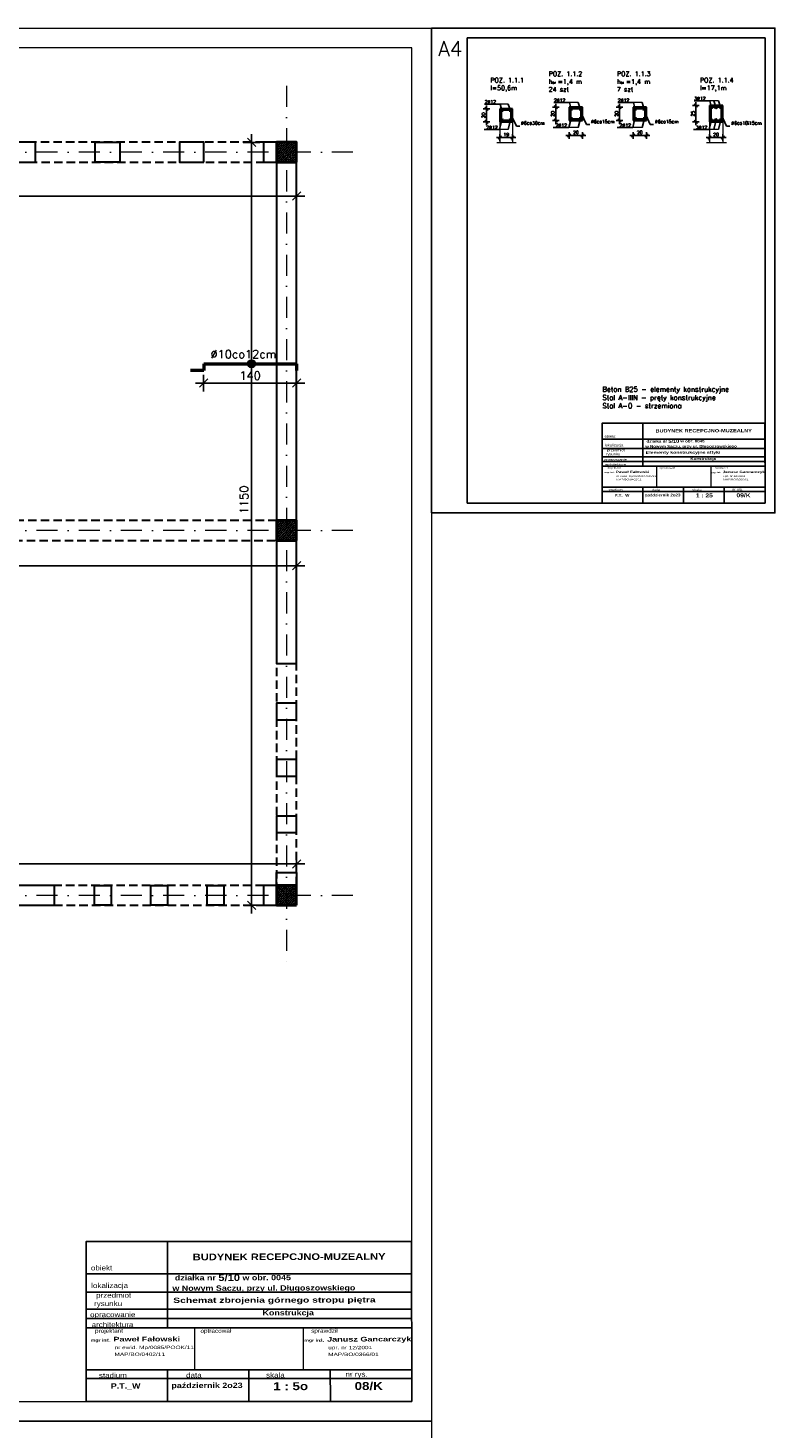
# Model space of a CAD drawing. Extents: x -19 to 9300416, y -12 to 10688993.
# Tile 26 of 106: x 4610950 to 4612069, y 5312071 to 5314181. Entities that reach past the tile are written whole.
import ezdxf

# ---------------------------------------------------------------- set-up
doc = ezdxf.new("R2010")
doc.units = 0
doc.header["$MEASUREMENT"] = 0
doc.linetypes.add('DASHDOT', pattern=[25.4, 12.7, -6.35, 0, -6.35])
doc.linetypes.add('DASHED', pattern=[19.05, 12.7, -6.35])
doc.layers.add('1', color=7, linetype='Continuous')
doc.layers.add('OPIS', color=7, linetype='Continuous')
for name, color, linetype, lineweight in [('hatch', 253, 'Continuous', 0), ('K-BELKI', 5, 'DASHED', 30), ('K-OPISY', 252, 'Continuous', 15), ('K-SCIANY CIENKI', 163, 'Continuous', 30), ('K-SCIANY GRUBY', 195, 'Continuous', 40), ('K-STAL', 114, 'Continuous', 50), ('K-STAL CIENKI', 92, 'Continuous', 35), ('K-WIDOK', 45, 'Continuous', 20), ('K-WYMIARY', 7, 'Continuous', 15), ('Osie', 175, 'DASHDOT', 9)]:
    doc.layers.add(name, color=color, linetype=linetype, lineweight=lineweight)
doc.layers.add('NIEDRUK', color=230, linetype='Continuous', lineweight=40, plot=False)
doc.styles.add('ARIAL', font='arial.ttf', dxfattribs={"height": 10})
doc.styles.add('ARIAL_WYM50', font='arial.ttf', dxfattribs={"height": 15})
doc.styles.add('courier', font='stylu.ttf')
doc.styles.add('Simplex', font='simplex.shx')
doc.dimstyles.new('1do20', dxfattribs={"dimscale": 2, "dimtxt": 2.5, "dimasz": 2.5, "dimexe": 2.5, "dimexo": 0.5, "dimgap": 1, "dimtad": 1, "dimdec": 1, "dimrnd": 0.5, "dimzin": 12, "dimdsep": 46, "dimtxsty": 'Simplex', "dimblk": 'OBLIQUE', "dimcen": 0.5, "dimdle": 2.5, "dimclrd": 256, "dimclre": 256, "dimclrt": 256, "dimadec": 1, "dimazin": 3, "dimtfac": 1, "dimtdec": 1, "dimtix": 1, "dimtmove": 0, "dimatfit": 3, "dimfxl": 0, "dimtolj": 1, "dimtzin": 0, "dimarcsym": 0})
doc.dimstyles.new('1do50', dxfattribs={"dimscale": 5, "dimtxt": 2.5, "dimasz": 2.5, "dimexe": 2.5, "dimexo": 0.5, "dimgap": 1, "dimtad": 1, "dimdec": 1, "dimrnd": 0.5, "dimzin": 12, "dimdsep": 46, "dimtxsty": 'Simplex', "dimblk": 'OBLIQUE', "dimcen": 0.5, "dimdle": 2.5, "dimclrd": 256, "dimclre": 256, "dimclrt": 256, "dimadec": 1, "dimazin": 3, "dimtfac": 1, "dimtdec": 1, "dimtix": 1, "dimtmove": 0, "dimatfit": 3, "dimfxl": 0, "dimtolj": 1, "dimtzin": 0, "dimarcsym": 0})
pattern_1 = [(45, (9946341.4293, 635470.677), (-1.767766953, 1.767766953), []), (45, (9946343.197, 635470.677), (-1.767766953, 1.767766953), [1.25, -0.625])]

# ---------------------------------------------------------------- blocks, each defined once
blk = doc.blocks.new('G$C61CBF25F')
at = {"layer": 'Osie', "lineweight": 0, "ltscale": 2.5}
for p, q in [((305, 0), (305, 1880)), ((855, 0), (855, 1880)), ((1425, 0), (1425, 1880)), ((1525, 1780), (204.8, 1780)), ((1525, 1780), (204.8, 1780)), ((95, 540), (95, 1340)), ((1525, 1240), (-5, 1240)), ((1525, 640), (-5, 640)), ((1525, 100), (204.8, 100))]:
    blk.add_line(p, q, dxfattribs=at)
blk = doc.blocks.new('_Oblique')
at = {"color": 0, "linetype": 'ByBlock', "lineweight": -2}
blk.add_line((-0.5, -0.5), (0.5, 0.5), dxfattribs=at)
blk = doc.blocks.new('*D1090')
at = {"layer": 'Defpoints', "color": 0, "lineweight": 0, "ltscale": 40}
for p in [(4609645, 5314008.7), (4611355, 5314008.7), (4611355, 5313927.8)]:
    blk.add_point(p, dxfattribs=at)
at = {"layer": 'K-WYMIARY', "lineweight": -2, "ltscale": 40}
for p, q in [((4609645, 5313940.3), (4609645, 5313915.3)), ((4611355, 5313940.3), (4611355, 5313915.3)), ((4609632.5, 5313927.8), (4611367.5, 5313927.8))]:
    blk.add_line(p, q, dxfattribs=at)
at = {"layer": 'K-WYMIARY', "lineweight": -2, "ltscale": 40, "xscale": 12.5, "yscale": 12.5, "zscale": 12.5, "rotation": 180}
blk.add_blockref('_Oblique', (4609645, 5313927.8), dxfattribs=at)
at = {"layer": 'K-WYMIARY', "lineweight": -2, "ltscale": 40, "xscale": 12.5, "yscale": 12.5, "zscale": 12.5}
blk.add_blockref('_Oblique', (4611355, 5313927.8), dxfattribs=at)
at = {"layer": 'K-WYMIARY', "lineweight": 0, "ltscale": 40, "insert": (4610570.1, 5313939.1), "char_height": 12.5, "attachment_point": 5, "style": 'Simplex'}
blk.add_mtext('\\A1;1710', dxfattribs=at)
blk = doc.blocks.new('*D1094')
at = {"layer": 'Defpoints', "color": 0, "lineweight": 0, "ltscale": 40}
for p in [(4611355, 5314008.7), (4611287.2, 5312858.7), (4611355, 5312858.7)]:
    blk.add_point(p, dxfattribs=at)
at = {"layer": 'K-WYMIARY', "lineweight": -2, "ltscale": 40}
for p, q in [((4611287.2, 5314021.2), (4611287.2, 5312846.2)), ((4611299.7, 5314008.7), (4611274.7, 5314008.7)), ((4611299.7, 5312858.7), (4611274.7, 5312858.7))]:
    blk.add_line(p, q, dxfattribs=at)
at = {"layer": 'K-WYMIARY', "lineweight": -2, "ltscale": 40, "xscale": 12.5, "yscale": 12.5, "zscale": 12.5}
for p, rotation in [((4611287.2, 5314008.7), 90), ((4611287.2, 5312858.7), 270)]:
    blk.add_blockref('_Oblique', p, dxfattribs=dict(at, rotation=rotation))
at = {"layer": 'K-WYMIARY', "lineweight": 0, "ltscale": 40, "insert": (4611275.9, 5313469.9), "char_height": 12.5, "attachment_point": 5, "rotation": 90, "style": 'Simplex'}
blk.add_mtext('\\A1;1150', dxfattribs=at)
blk = doc.blocks.new('*D1099')
at = {"layer": 'Defpoints', "color": 0, "lineweight": 0, "ltscale": 40}
for p in [(4611355, 5313408.7), (4610044.5, 5313370.6), (4610044.5, 5313252.7)]:
    blk.add_point(p, dxfattribs=at)
at = {"layer": 'K-WYMIARY', "lineweight": -2, "ltscale": 40}
for p, q in [((4611367.5, 5313370.6), (4610032, 5313370.6)), ((4610044.5, 5313358.1), (4610044.5, 5313383.1)), ((4611355, 5313383.1), (4611355, 5313358.1))]:
    blk.add_line(p, q, dxfattribs=at)
at = {"layer": 'K-WYMIARY', "lineweight": -2, "ltscale": 40, "xscale": 12.5, "yscale": 12.5, "zscale": 12.5, "rotation": 180}
blk.add_blockref('_Oblique', (4610044.5, 5313370.6), dxfattribs=at)
at = {"layer": 'K-WYMIARY', "lineweight": -2, "ltscale": 40, "xscale": 12.5, "yscale": 12.5, "zscale": 12.5}
blk.add_blockref('_Oblique', (4611355, 5313370.6), dxfattribs=at)
at = {"layer": 'K-WYMIARY', "lineweight": 0, "ltscale": 40, "insert": (4610699.8, 5313381.8), "char_height": 12.5, "attachment_point": 5, "style": 'Simplex'}
blk.add_mtext('\\A1;1310.5', dxfattribs=at)
blk = doc.blocks.new('*D1104')
at = {"layer": 'Defpoints', "color": 0, "lineweight": 0, "ltscale": 40}
for p in [(4610044.5, 5313044.7), (4611355, 5312921.2), (4611355, 5312858.7)]:
    blk.add_point(p, dxfattribs=at)
at = {"layer": 'K-WYMIARY', "lineweight": -2, "ltscale": 40}
for p, q in [((4610044.5, 5312933.7), (4610044.5, 5312908.7)), ((4611355, 5312908.7), (4611355, 5312933.7)), ((4610032, 5312921.2), (4611367.5, 5312921.2))]:
    blk.add_line(p, q, dxfattribs=at)
at = {"layer": 'K-WYMIARY', "lineweight": -2, "ltscale": 40, "xscale": 12.5, "yscale": 12.5, "zscale": 12.5, "rotation": 180}
blk.add_blockref('_Oblique', (4610044.5, 5312921.2), dxfattribs=at)
at = {"layer": 'K-WYMIARY', "lineweight": -2, "ltscale": 40, "xscale": 12.5, "yscale": 12.5, "zscale": 12.5}
blk.add_blockref('_Oblique', (4611355, 5312921.2), dxfattribs=at)
at = {"layer": 'K-WYMIARY', "lineweight": 0, "ltscale": 40, "insert": (4610699.8, 5312932.4), "char_height": 12.5, "attachment_point": 5, "style": 'Simplex'}
blk.add_mtext('\\A1;1310.5', dxfattribs=at)
blk = doc.blocks.new('*D1109')
at = {"layer": 'Defpoints', "color": 0, "lineweight": 0, "ltscale": 40}
for p in [(4611215, 5313675), (4611355, 5313675), (4611215, 5313645.9)]:
    blk.add_point(p, dxfattribs=at)
at = {"layer": 'K-WYMIARY', "lineweight": -2, "ltscale": 40}
for p, q in [((4611367.5, 5313645.9), (4611202.5, 5313645.9)), ((4611215, 5313658.4), (4611215, 5313633.4)), ((4611355, 5313658.4), (4611355, 5313633.4))]:
    blk.add_line(p, q, dxfattribs=at)
at = {"layer": 'K-WYMIARY', "lineweight": -2, "ltscale": 40, "xscale": 12.5, "yscale": 12.5, "zscale": 12.5, "rotation": 180}
blk.add_blockref('_Oblique', (4611215, 5313645.9), dxfattribs=at)
at = {"layer": 'K-WYMIARY', "lineweight": -2, "ltscale": 40, "xscale": 12.5, "yscale": 12.5, "zscale": 12.5}
blk.add_blockref('_Oblique', (4611355, 5313645.9), dxfattribs=at)
at = {"layer": 'K-WYMIARY', "lineweight": 0, "ltscale": 40, "insert": (4611285, 5313657.1), "char_height": 12.5, "attachment_point": 5, "style": 'Simplex'}
blk.add_mtext('\\A1;140', dxfattribs=at)
blk = doc.blocks.new('*D1199')
at = {"layer": 'Defpoints', "color": 0, "lineweight": 0}
for p in [(4611673.7, 5314059.4), (4611641.2, 5314039.4), (4611673.7, 5314039.4)]:
    blk.add_point(p, dxfattribs=at)
at = {"layer": 'K-OPISY', "lineweight": -2}
for p, q in [((4611641.2, 5314064.4), (4611641.2, 5314034.4)), ((4611646.2, 5314059.4), (4611636.2, 5314059.4)), ((4611646.2, 5314039.4), (4611636.2, 5314039.4))]:
    blk.add_line(p, q, dxfattribs=at)
at = {"layer": 'K-OPISY', "lineweight": -2, "xscale": 5, "yscale": 5, "zscale": 5}
for p, rotation in [((4611641.2, 5314059.4), 90), ((4611641.2, 5314039.4), 270)]:
    blk.add_blockref('_Oblique', p, dxfattribs=dict(at, rotation=rotation))
at = {"layer": 'K-OPISY', "insert": (4611636.7, 5314049.4), "char_height": 5, "attachment_point": 5, "rotation": 90, "style": 'Simplex'}
blk.add_mtext('\\A1;20', dxfattribs=at)
blk = doc.blocks.new('*D1200')
at = {"layer": 'Defpoints', "color": 0, "lineweight": 0}
for p in [(4611661.5, 5314039.4), (4611680.5, 5314039.4), (4611680.5, 5314015.9)]:
    blk.add_point(p, dxfattribs=at)
at = {"layer": 'K-OPISY', "lineweight": -2}
for p, q in [((4611661.5, 5314020.9), (4611661.5, 5314010.9)), ((4611680.5, 5314020.9), (4611680.5, 5314010.9)), ((4611656.5, 5314015.9), (4611685.5, 5314015.9))]:
    blk.add_line(p, q, dxfattribs=at)
at = {"layer": 'K-OPISY', "lineweight": -2, "xscale": 5, "yscale": 5, "zscale": 5, "rotation": 180}
blk.add_blockref('_Oblique', (4611661.5, 5314015.9), dxfattribs=at)
at = {"layer": 'K-OPISY', "lineweight": -2, "xscale": 5, "yscale": 5, "zscale": 5}
blk.add_blockref('_Oblique', (4611680.5, 5314015.9), dxfattribs=at)
at = {"layer": 'K-OPISY', "insert": (4611671, 5314020.4), "char_height": 5, "attachment_point": 5, "style": 'Simplex'}
blk.add_mtext('\\A1;19', dxfattribs=at)
blk = doc.blocks.new('*D1204')
at = {"layer": 'Defpoints', "color": 0, "lineweight": 0}
for p in [(4611841.9, 5314041.6), (4611875.5, 5314061.6), (4611875.5, 5314041.6)]:
    blk.add_point(p, dxfattribs=at)
at = {"layer": 'K-OPISY', "lineweight": -2}
for p, q in [((4611841.9, 5314066.6), (4611841.9, 5314036.6)), ((4611846.9, 5314061.6), (4611836.9, 5314061.6)), ((4611846.9, 5314041.6), (4611836.9, 5314041.6))]:
    blk.add_line(p, q, dxfattribs=at)
at = {"layer": 'K-OPISY', "lineweight": -2, "xscale": 5, "yscale": 5, "zscale": 5}
for p, rotation in [((4611841.9, 5314061.6), 90), ((4611841.9, 5314041.6), 270)]:
    blk.add_blockref('_Oblique', p, dxfattribs=dict(at, rotation=rotation))
at = {"layer": 'K-OPISY', "insert": (4611837.4, 5314051.6), "char_height": 5, "attachment_point": 5, "rotation": 90, "style": 'Simplex'}
blk.add_mtext('\\A1;20', dxfattribs=at)
blk = doc.blocks.new('*D1205')
at = {"layer": 'Defpoints', "color": 0, "lineweight": 0}
for p in [(4611862.3, 5314041.6), (4611882.3, 5314041.6), (4611882.3, 5314019.1)]:
    blk.add_point(p, dxfattribs=at)
at = {"layer": 'K-OPISY', "lineweight": -2}
for p, q in [((4611862.3, 5314024.1), (4611862.3, 5314014.1)), ((4611882.3, 5314024.1), (4611882.3, 5314014.1)), ((4611857.3, 5314019.1), (4611887.3, 5314019.1))]:
    blk.add_line(p, q, dxfattribs=at)
at = {"layer": 'K-OPISY', "lineweight": -2, "xscale": 5, "yscale": 5, "zscale": 5, "rotation": 180}
blk.add_blockref('_Oblique', (4611862.3, 5314019.1), dxfattribs=at)
at = {"layer": 'K-OPISY', "lineweight": -2, "xscale": 5, "yscale": 5, "zscale": 5}
blk.add_blockref('_Oblique', (4611882.3, 5314019.1), dxfattribs=at)
at = {"layer": 'K-OPISY', "insert": (4611872.3, 5314023.6), "char_height": 5, "attachment_point": 5, "style": 'Simplex'}
blk.add_mtext('\\A1;20', dxfattribs=at)
blk = doc.blocks.new('*D1206')
at = {"layer": 'Defpoints', "color": 0, "lineweight": 0}
for p in [(4611745.6, 5314041.6), (4611779.2, 5314061.6), (4611779.2, 5314041.6)]:
    blk.add_point(p, dxfattribs=at)
at = {"layer": 'K-OPISY', "lineweight": -2}
for p, q in [((4611745.6, 5314066.6), (4611745.6, 5314036.6)), ((4611750.6, 5314061.6), (4611740.6, 5314061.6)), ((4611750.6, 5314041.6), (4611740.6, 5314041.6))]:
    blk.add_line(p, q, dxfattribs=at)
at = {"layer": 'K-OPISY', "lineweight": -2, "xscale": 5, "yscale": 5, "zscale": 5}
for p, rotation in [((4611745.6, 5314061.6), 90), ((4611745.6, 5314041.6), 270)]:
    blk.add_blockref('_Oblique', p, dxfattribs=dict(at, rotation=rotation))
at = {"layer": 'K-OPISY', "insert": (4611741.1, 5314051.6), "char_height": 5, "attachment_point": 5, "rotation": 90, "style": 'Simplex'}
blk.add_mtext('\\A1;20', dxfattribs=at)
blk = doc.blocks.new('*D1207')
at = {"layer": 'Defpoints', "color": 0, "lineweight": 0}
for p in [(4611766, 5314041.6), (4611786, 5314041.6), (4611786, 5314019.1)]:
    blk.add_point(p, dxfattribs=at)
at = {"layer": 'K-OPISY', "lineweight": -2}
for p, q in [((4611766, 5314024.1), (4611766, 5314014.1)), ((4611786, 5314024.1), (4611786, 5314014.1)), ((4611761, 5314019.1), (4611791, 5314019.1))]:
    blk.add_line(p, q, dxfattribs=at)
at = {"layer": 'K-OPISY', "lineweight": -2, "xscale": 5, "yscale": 5, "zscale": 5, "rotation": 180}
blk.add_blockref('_Oblique', (4611766, 5314019.1), dxfattribs=at)
at = {"layer": 'K-OPISY', "lineweight": -2, "xscale": 5, "yscale": 5, "zscale": 5}
blk.add_blockref('_Oblique', (4611786, 5314019.1), dxfattribs=at)
at = {"layer": 'K-OPISY', "insert": (4611776, 5314023.6), "char_height": 5, "attachment_point": 5, "style": 'Simplex'}
blk.add_mtext('\\A1;20', dxfattribs=at)
blk = doc.blocks.new('*D1208')
at = {"layer": 'Defpoints', "color": 0, "lineweight": 0}
for p in [(4611990.5, 5314064.4), (4611957, 5314039.4), (4611990.5, 5314039.4)]:
    blk.add_point(p, dxfattribs=at)
at = {"layer": 'K-OPISY', "lineweight": -2}
for p, q in [((4611962, 5314064.4), (4611952, 5314064.4)), ((4611957, 5314069.4), (4611957, 5314034.4)), ((4611962, 5314039.4), (4611952, 5314039.4))]:
    blk.add_line(p, q, dxfattribs=at)
at = {"layer": 'K-OPISY', "lineweight": -2, "xscale": 5, "yscale": 5, "zscale": 5}
for p, rotation in [((4611957, 5314064.4), 90), ((4611957, 5314039.4), 270)]:
    blk.add_blockref('_Oblique', p, dxfattribs=dict(at, rotation=rotation))
at = {"layer": 'K-OPISY', "insert": (4611952.5, 5314051.9), "char_height": 5, "attachment_point": 5, "rotation": 90, "style": 'Simplex'}
blk.add_mtext('\\A1;25', dxfattribs=at)
blk = doc.blocks.new('*D1209')
at = {"layer": 'Defpoints', "color": 0, "lineweight": 0}
for p in [(4611977.3, 5314039.4), (4611997.3, 5314039.4), (4611997.3, 5314015.9)]:
    blk.add_point(p, dxfattribs=at)
at = {"layer": 'K-OPISY', "lineweight": -2}
for p, q in [((4611977.3, 5314020.9), (4611977.3, 5314010.9)), ((4611997.3, 5314020.9), (4611997.3, 5314010.9)), ((4611972.3, 5314015.9), (4612002.3, 5314015.9))]:
    blk.add_line(p, q, dxfattribs=at)
at = {"layer": 'K-OPISY', "lineweight": -2, "xscale": 5, "yscale": 5, "zscale": 5, "rotation": 180}
blk.add_blockref('_Oblique', (4611977.3, 5314015.9), dxfattribs=at)
at = {"layer": 'K-OPISY', "lineweight": -2, "xscale": 5, "yscale": 5, "zscale": 5}
blk.add_blockref('_Oblique', (4611997.3, 5314015.9), dxfattribs=at)
at = {"layer": 'K-OPISY', "insert": (4611987.3, 5314020.4), "char_height": 5, "attachment_point": 5, "style": 'Simplex'}
blk.add_mtext('\\A1;20', dxfattribs=at)

msp = doc.modelspace()

# ---------------------------------------------------------------- hatches: boundary and pattern name
at = {"layer": 'K-OPISY'}
h = msp.add_hatch(color=256, dxfattribs=at)
edge = h.paths.add_edge_path()
edge.add_arc((4611287.15, 5313674.96), 6.06, 0, 360)
at = {"layer": 'K-WIDOK', "linetype": 'Continuous', "lineweight": 0}
h = msp.add_hatch(dxfattribs=at)
h.set_pattern_fill('ANSI33', color=256, scale=10, angle=360)
h.set_pattern_definition(pattern_1)
h.paths.add_polyline_path([(4611355.04, 5313978.72), (4611355.04, 5314008.72), (4611325.04, 5314008.72), (4611325.04, 5313978.72)])
h = msp.add_hatch(dxfattribs=at)
h.set_pattern_fill('ANSI33', color=256, scale=10, angle=360)
h.set_pattern_definition(pattern_1)
h.paths.add_polyline_path([(4611355.02, 5313408.72), (4611355.02, 5313438.72), (4611325.02, 5313438.72), (4611325.02, 5313408.72)])
h = msp.add_hatch(dxfattribs=at)
h.set_pattern_fill('ANSI33', color=256, scale=10, angle=360)
h.set_pattern_definition(pattern_1)
h.paths.add_polyline_path([(4611354.95, 5312858.72), (4611354.95, 5312888.72), (4611324.95, 5312888.72), (4611324.95, 5312858.72)])

# ---------------------------------------------------------------- linework, layer by layer
at = {"lineweight": 0, "ltscale": 40}
for p, q in [((4611897.49, 5313520.45), (4611897.49, 5313488.71)), ((4611979.21, 5313520.45), (4611979.21, 5313488.71)), ((4611201.42, 5312221.86), (4611201.42, 5312158.39)), ((4611364.87, 5312221.86), (4611364.87, 5312158.39))]:
    msp.add_line(p, q, dxfattribs=at)
at = {"ltscale": 40}
for points in [[(4611558.61, 5313450.03), (4612076.09, 5313450.03), (4612076.09, 5314181.03), (4611558.61, 5314181.03)], [(4611612.36, 5313465.03), (4612061.09, 5313465.03), (4612061.09, 5314166.03), (4611612.36, 5314166.03)], [(4611612.36, 5313465.03), (4612061.09, 5313465.03), (4612061.09, 5314166.03), (4611612.36, 5314166.03)]]:
    msp.add_lwpolyline(points, close=True, dxfattribs=at)
at = {"lineweight": 0, "ltscale": 40}
for p in [(4611897.49, 5313520.45), (4611979.22, 5313520.45), (4611201.42, 5312221.86), (4611364.89, 5312221.86)]:
    msp.add_point(p, dxfattribs=at)
at = {"layer": 'hatch', "color": 252}
for points in [[(4608588.61, 5314180.97), (4611558.61, 5314181.03), (4611558.61, 5312081.03), (4608588.61, 5312080.97)], [(4608748.61, 5312110.97), (4611528.61, 5312111.03), (4611528.61, 5314151.03), (4608748.61, 5314150.97)], [(4608588.61, 5312080.97), (4611558.61, 5312081.03), (4611558.61, 5309981.03), (4608588.61, 5309980.97)]]:
    msp.add_lwpolyline(points, close=True, dxfattribs=at)
at = {"layer": 'K-BELKI'}
for points in [[(4611325.04, 5313978.72), (4611325.04, 5314008.72), (4609675.04, 5314008.72), (4609675.04, 5313978.72)], [(4611355.04, 5312888.72), (4611355.04, 5313978.72), (4611325.04, 5313978.72), (4611325.04, 5312888.72)], [(4611325.04, 5313408.72), (4611325.04, 5313438.72), (4610815.04, 5313438.72), (4610815.04, 5313408.72)], [(4611325.04, 5312858.72), (4611325.04, 5312888.72), (4609675.04, 5312888.72), (4609675.04, 5312858.72)]]:
    msp.add_lwpolyline(points, close=True, dxfattribs=at)
at = {"layer": 'K-OPISY'}
for p, q in [((4611674.2, 5314066.48), (4611651.68, 5314066.48)), ((4611779.67, 5314068.68), (4611756.15, 5314068.68)), ((4611875.97, 5314068.68), (4611852.45, 5314068.68)), ((4611991.02, 5314071.48), (4611967.5, 5314071.48))]:
    msp.add_line(p, q, dxfattribs=at)
msp.add_circle((4611287.15, 5313674.96), 6.06, dxfattribs=at)
at = {"layer": 'K-SCIANY CIENKI'}
for p, q in [((4611997.34, 5314064.44), (4611977.34, 5314064.44)), ((4611977.34, 5314064.44), (4611977.34, 5314039.44)), ((4611997.34, 5314039.44), (4611997.34, 5314064.44)), ((4611680.52, 5314059.44), (4611661.52, 5314059.44)), ((4611661.52, 5314059.44), (4611661.52, 5314039.44)), ((4611680.52, 5314039.44), (4611680.52, 5314059.44)), ((4611785.98, 5314061.64), (4611765.98, 5314061.64)), ((4611765.98, 5314061.64), (4611765.98, 5314041.64)), ((4611765.98, 5314041.64), (4611785.98, 5314041.64)), ((4611768.48, 5314041.64), (4611783.48, 5314041.64)), ((4611785.98, 5314041.64), (4611785.98, 5314061.64)), ((4611882.28, 5314061.64), (4611862.28, 5314061.64)), ((4611862.28, 5314061.64), (4611862.28, 5314041.64)), ((4611862.28, 5314041.64), (4611882.28, 5314041.64)), ((4611864.78, 5314041.64), (4611879.78, 5314041.64)), ((4611882.28, 5314041.64), (4611882.28, 5314061.64)), ((4611661.52, 5314039.44), (4611680.52, 5314039.44)), ((4611664.02, 5314039.44), (4611678.02, 5314039.44)), ((4611977.34, 5314039.44), (4611997.34, 5314039.44)), ((4611979.84, 5314039.44), (4611994.84, 5314039.44))]:
    msp.add_line(p, q, dxfattribs=at)
for points in [[(4610961.62, 5313978.72), (4610961.62, 5314008.72), (4610924.79, 5314008.72), (4610924.79, 5313978.72)], [(4611051.62, 5313978.72), (4611051.62, 5314008.72), (4611088.45, 5314008.72), (4611088.45, 5313978.72)], [(4611215.29, 5313978.72), (4611215.29, 5314008.72), (4611178.45, 5314008.72), (4611178.45, 5313978.72)], [(4611325.04, 5313978.72), (4611325.04, 5314008.72), (4611305.29, 5314008.72), (4611305.29, 5313978.72)], [(4611355.04, 5313438.72), (4611355.04, 5313978.72), (4611325.04, 5313978.72), (4611325.04, 5313438.72)], [(4611355.04, 5313223.3), (4611355.04, 5313408.72), (4611325.04, 5313408.72), (4611325.04, 5313223.3)], [(4611355.04, 5313138.3), (4611355.04, 5313163.3), (4611325.04, 5313163.3), (4611325.04, 5313138.3)], [(4611355.04, 5313053.3), (4611355.04, 5313078.3), (4611325.04, 5313078.3), (4611325.04, 5313053.3)], [(4611355.04, 5312968.3), (4611355.04, 5312993.3), (4611325.04, 5312993.3), (4611325.04, 5312968.3)], [(4611355.04, 5312888.72), (4611325.04, 5312888.72), (4611325.04, 5312908.3), (4611355.04, 5312908.3)], [(4610990.45, 5312858.72), (4610990.45, 5312888.72), (4610815.04, 5312888.72), (4610815.04, 5312858.72)], [(4611075.45, 5312858.72), (4611050.45, 5312858.72), (4611050.45, 5312888.72), (4611075.45, 5312888.72)], [(4611160.45, 5312858.72), (4611135.45, 5312858.72), (4611135.45, 5312888.72), (4611160.45, 5312888.72)], [(4611245.45, 5312858.72), (4611220.45, 5312858.72), (4611220.45, 5312888.72), (4611245.45, 5312888.72)], [(4611325.04, 5312858.72), (4611325.04, 5312888.72), (4611305.29, 5312888.72), (4611305.29, 5312858.72)]]:
    msp.add_lwpolyline(points, close=True, dxfattribs=at)
at = {"layer": 'K-SCIANY GRUBY'}
for points in [[(4611355.04, 5313978.72), (4611355.04, 5314008.72), (4611325.04, 5314008.72), (4611325.04, 5313978.72)], [(4611355.04, 5313408.72), (4611355.04, 5313438.72), (4611325.04, 5313438.72), (4611325.04, 5313408.72)], [(4611355.04, 5312858.72), (4611355.04, 5312888.72), (4611325.04, 5312888.72), (4611325.04, 5312858.72)]]:
    msp.add_lwpolyline(points, close=True, dxfattribs=at)
at = {"layer": 'K-STAL'}
for p, q in [((4611215.04, 5313664.96), (4611195.04, 5313664.96)), ((4611215.04, 5313674.96), (4611215.04, 5313664.96))]:
    msp.add_line(p, q, dxfattribs=at)
for points in [[(4611215.04, 5313674.96), (4611355.04, 5313674.96)], [(4611355.04, 5313674.96), (4611355.04, 5313664.96)]]:
    msp.add_lwpolyline(points, dxfattribs=at)
for centre in [(4611664.35, 5314042.37), (4611664.56, 5314056.51), (4611677.47, 5314056.51), (4611677.48, 5314042.37), (4611768.82, 5314044.57), (4611769.03, 5314058.71), (4611782.94, 5314058.71), (4611782.95, 5314044.57), (4611865.12, 5314044.57), (4611865.33, 5314058.71), (4611879.24, 5314058.71), (4611879.25, 5314044.57), (4611980.18, 5314042.37), (4611980.38, 5314061.51), (4611987.21, 5314061.51), (4611987.22, 5314042.37), (4611994.3, 5314061.51), (4611994.31, 5314042.37)]:
    msp.add_circle(centre, 0.56, dxfattribs=at)
at = {"layer": 'K-STAL CIENKI'}
for points in [[(4611663.52, 5314057.44), (4611678.52, 5314057.44), (4611678.52, 5314041.44), (4611663.52, 5314041.44)], [(4611767.98, 5314059.64), (4611783.98, 5314059.64), (4611783.98, 5314043.64), (4611767.98, 5314043.64)], [(4611864.28, 5314059.64), (4611880.28, 5314059.64), (4611880.28, 5314043.64), (4611864.28, 5314043.64)], [(4611979.34, 5314062.44), (4611995.34, 5314062.44), (4611995.34, 5314041.44), (4611979.34, 5314041.44)]]:
    msp.add_lwpolyline(points, close=True, dxfattribs=at)
at = {"layer": 'K-WYMIARY'}
for p, q in [((4611674.01, 5314027.87), (4611654.18, 5314027.87)), ((4611779.48, 5314031.06), (4611758.65, 5314031.06)), ((4611875.78, 5314031.06), (4611854.95, 5314031.06)), ((4611990.83, 5314027.87), (4611970, 5314027.87))]:
    msp.add_line(p, q, dxfattribs=at)
at = {"layer": 'K-WYMIARY', "lineweight": 0, "ltscale": 40}
for p, q in [((4611661.52, 5314039.44), (4611661.52, 5314008.62)), ((4611680.52, 5314039.44), (4611680.52, 5314008.62)), ((4611977.34, 5314039.44), (4611977.34, 5314008.62)), ((4611997.34, 5314039.44), (4611997.34, 5314008.62)), ((4611656.84, 5314008.62), (4611686.12, 5314008.62)), ((4611972.66, 5314008.62), (4612002.94, 5314008.62))]:
    msp.add_line(p, q, dxfattribs=at)
at = {"layer": 'OPIS'}
for p, q in [((4611877.07, 5313585.46), (4611876.98, 5313520.45)), ((4612060.77, 5313561.24), (4611815.78, 5313561.24)), ((4612060.85, 5313561.24), (4611815.86, 5313561.24)), ((4612060.88, 5313547.43), (4611815.9, 5313547.43)), ((4612060.96, 5313520.45), (4611815.76, 5313520.45)), ((4612060.92, 5313534.51), (4611815.93, 5313534.51)), ((4612060.94, 5313527.49), (4611815.95, 5313527.49)), ((4612061.02, 5313488.71), (4611816.03, 5313488.71)), ((4612061.04, 5313482.26), (4611816.05, 5313482.26)), ((4611877.04, 5313488.88), (4611877.11, 5313465.2)), ((4611938.29, 5313488.71), (4611938.43, 5313465.36)), ((4611999.7, 5313489.21), (4611999.76, 5313465.53)), ((4611160.58, 5312351.89), (4611160.4, 5312221.86)), ((4611527.98, 5312303.44), (4611038, 5312303.44)), ((4611528.13, 5312303.44), (4611038.16, 5312303.44)), ((4611528.21, 5312275.82), (4611038.23, 5312275.82)), ((4611528.28, 5312249.99), (4611038.3, 5312249.99)), ((4611528.32, 5312235.95), (4611038.34, 5312235.95)), ((4611528.35, 5312221.86), (4611037.95, 5312221.86)), ((4611528.49, 5312158.39), (4611038.51, 5312158.39)), ((4611528.52, 5312145.48), (4611038.54, 5312145.48)), ((4611160.53, 5312158.73), (4611160.65, 5312111.36)), ((4611283.01, 5312158.39), (4611283.31, 5312111.69)), ((4611405.83, 5312159.39), (4611405.96, 5312112.02))]:
    msp.add_line(p, q, dxfattribs=at)
for points in [[(4611815.78, 5313465.03), (4612061.09, 5313465.03), (4612061.04, 5313585.46), (4611815.73, 5313585.46)], [(4611038, 5312111.03), (4611528.61, 5312111.03), (4611528.51, 5312351.89), (4611037.9, 5312351.89)]]:
    msp.add_lwpolyline(points, close=True, dxfattribs=at)

# ---------------------------------------------------------------- block references
at = {"lineweight": 0, "ltscale": 40, "rotation": 90}
msp.add_blockref('G$C61CBF25F', (4611440.04, 5312568.72), dxfattribs=at)

# ---------------------------------------------------------------- texts
at = {"layer": '1', "attachment_point": 5, "rotation": 0.15445, "style": 'ARIAL_WYM50'}
for insert, char_height, width in [((4611989.46, 5313554.15), 4, 221.1936), ((4611385.35, 5312289.27), 8, 442.3872)]:
    msp.add_mtext('\\A1;\\pxql;{\\W1.2;\\fArial|b1|i0|c238|p34;  działka nr \\H1.25x;5/10\\H0.8x; w obr. 0045\\P w Nowym Saczu, przy ul. Długoszowskiego }', dxfattribs=dict(at, insert=insert, char_height=char_height, width=width))
at = {"layer": 'K-OPISY', "style": 'Simplex'}
for s, insert, char_height, attachment_point in [('%%C6co30cm', (4611693.42, 5314035.28), 5, 7), ('%%C6co15cm', (4611798.89, 5314037.48), 5, 7), ('%%C6co15cm', (4611895.19, 5314037.48), 5, 7), ('%%C6co10i15cm', (4612010.24, 5314035.28), 5, 7), ('{\\C7;%%C10co12cm}', (4611324.57, 5313683.17), 12.5, 9)]:
    msp.add_mtext(s, dxfattribs=dict(at, insert=insert, char_height=char_height, attachment_point=attachment_point))
at = {"layer": 'K-WYMIARY', "style": 'Simplex'}
for s, insert, char_height, attachment_point in [('POZ. 1.1.1\\Pl=50,6m', (4611647.09, 5314085.09), 7, 7), ('POZ. 1.1.2\\Ph{\\H0.57143x;sr }=1,4 m\\P24 szt', (4611734.93, 5314085.09), 7, 7), ('POZ. 1.1.3\\Ph{\\H0.57143x;sr }=1,4 m\\P7 szt', (4611837.84, 5314085.09), 7, 7), ('POZ. 1.1.4\\Pl=17,1m', (4611962.91, 5314085.09), 7, 7), ('2%%C12                ', (4611638.54, 5314069.93), 5, 4), ('2%%C12                ', (4611743.01, 5314072.13), 5, 4), ('2%%C12                ', (4611839.31, 5314072.13), 5, 4), ('3%%C12                ', (4611954.36, 5314074.93), 5, 4), ('2%%C12                ', (4611641.04, 5314031.31), 5, 4), ('2%%C12                ', (4611745.51, 5314034.51), 5, 4), ('2%%C12                ', (4611841.81, 5314034.51), 5, 4), ('3%%C12                ', (4611956.86, 5314031.31), 5, 4), ('Beton B25 - elementy konstrukcyjne\\PStal A-IIIN - pręty konstrukcyjne\\PStal A-O - strzemiona', (4611816.05, 5313607.83), 7.5, 7)]:
    msp.add_mtext(s, dxfattribs=dict(at, insert=insert, char_height=char_height, attachment_point=attachment_point))
at = {"layer": 'NIEDRUK', "insert": (4611568.55, 5314138.47), "char_height": 22.5, "attachment_point": 7, "style": 'Simplex'}
msp.add_mtext('A4', dxfattribs=at)
at = {"layer": 'OPIS', "rotation": 0.15445}
for s, insert, char_height, width, attachment_point, style in [('{\\fEuphemia|b0|i0|c0|p34;\\W1.2;obiekt}', (4611827.37, 5313565.59), 3.75, 177.7517, 5, 'ARIAL_WYM50'), ('{\\W1.2;\\fArial|b1|i0|c238|p34; BUDYNEK RECEPCJNO-MUZEALNY}', (4611967.52, 5313574), 5, 194.3959, 5, 'ARIAL_WYM50'), ('{\\fEuphemia|b0|i0|c0|p34;\\W1.2;lokalizacja}', (4611833.42, 5313551.78), 3.75, 177.7517, 5, 'ARIAL_WYM50'), ('{\\fEuphemia|b0|i0|c0|p34;\\W1.2;     przedmiot\\Prysunku}', (4611832.28, 5313541.29), 3.75, 177.7517, 5, 'ARIAL_WYM50'), ('{\\fArial|b1|i0|c238|p34;\\W1.4;\\C0;Elementy konstrukcyjne attyki}', (4611881.31, 5313543.19), 4, 183.9809, 1, 'ARIAL'), ('{\\fEuphemia|b0|i0|c0|p34;\\W1.2;opracowanie}', (4611835.78, 5313529.85), 3.75, 177.7517, 5, 'ARIAL_WYM50'), ('{\\fEuphemia|b0|i0|c0|p34;\\W1.2;architektura}', (4611835.61, 5313522.81), 3.75, 177.7517, 5, 'ARIAL_WYM50'), ('{\\W1.4;\\fArial|b1|i0|c238|p34;\\H0.444444x;mgr inż.  \\H1.750002x;Paweł Fałowski}', (4611819.13, 5313513.62), 4.5, 185.7721, 1, 'courier'), ('{\\W1.2;\\FEuphemia|c0;projektant}', (4611832.96, 5313517.75), 3, 177.7517, 5, 'ARIAL_WYM50'), ('{\\W1.2;\\FEuphemia|c0;optracował}', (4611913.49, 5313517.75), 3, 177.7517, 5, 'ARIAL_WYM50'), ('{\\fArial|b1|i0|c238|p34;\\W1.2;Konstrukcja}', (4611968.02, 5313531.25), 4, 177.7517, 5, 'ARIAL_WYM50'), ('{\\W1.4;\\fArial|b1|i0|c238|p34;\\H0.444444x;mgr inż.  \\H1.750002x;Janusz Gancarczyk}', (4611980.13, 5313513.54), 4.5, 185.7721, 1, 'courier'), ('{\\W1.2;\\FEuphemia|c0;sprawdził}', (4611995.33, 5313517.82), 3, 177.7517, 5, 'ARIAL_WYM50'), ('{\\W1.4;\\fArial|b0|i0|c238|p34;nr ewid. Mp/0085/POOK/11}', (4611837.13, 5313506.87), 2.5, 185.7721, 1, 'courier'), ('{\\W1.4;\\fArial|b0|i0|c238|p34;MAP/BO/0402/11}', (4611837.08, 5313501.73), 2.5, 185.7721, 1, 'courier'), ('{\\W1.4;\\fArial|b0|i0|c238|p34;upr. nr 12/2001}', (4611998.13, 5313506.79), 2.5, 185.7721, 1, 'courier'), ('{\\W1.4;\\fArial|b0|i0|c238|p34;MAP/BO/0366/01}', (4611998.08, 5313501.66), 2.5, 185.7721, 1, 'courier'), ('{\\fEuphemia|b0|i0|c0|p34;\\W1.2;stadium}', (4611835.88, 5313484.62), 3.75, 177.7517, 5, 'ARIAL_WYM50'), ('{\\W1.2;\\fArial|b1|i0|c238|p34;P.T._W}', (4611845.49, 5313476.29), 4, 177.7517, 5, 'ARIAL_WYM50'), ('{\\W1.2;\\fArial|b1|i0|c238|p34;październik 2o23}', (4611906.82, 5313476.46), 4, 177.7517, 5, 'ARIAL_WYM50'), ('{\\fEuphemia|b0|i0|c0|p34;\\W1.2;data}', (4611896.89, 5313484.78), 3.75, 177.7517, 5, 'ARIAL_WYM50'), ('{\\fEuphemia|b0|i0|c0|p34;\\W1.2;skala}', (4611958.37, 5313484.78), 3.75, 177.7517, 5, 'ARIAL_WYM50'), ('{\\fArial|b1|i0|c238|p34;\\W1.2;\\C0;1 : 25}', (4611956.71, 5313479.44), 6, 183.9809, 1, 'ARIAL'), ('{\\fEuphemia|b0|i0|c0|p34;\\W1.2;nr rys.}', (4612019.54, 5313484.95), 3.75, 177.7517, 5, 'ARIAL_WYM50'), ('{\\fArial|b1|i0|c238|p34;\\W1.2;\\C0;09/K}', (4612018.04, 5313479.61), 6, 183.9809, 1, 'ARIAL'), ('{\\W1.2;\\fArial|b1|i0|c238|p34; BUDYNEK RECEPCJNO-MUZEALNY}', (4611341.49, 5312328.98), 10, 388.7918, 5, 'ARIAL_WYM50'), ('{\\fEuphemia|b0|i0|c0|p34;\\W1.2;obiekt}', (4611061.18, 5312312.16), 7.5, 355.5035, 5, 'ARIAL_WYM50'), ('{\\fEuphemia|b0|i0|c0|p34;\\W1.2;lokalizacja}', (4611073.29, 5312284.53), 7.5, 355.5035, 5, 'ARIAL_WYM50'), ('{\\fEuphemia|b0|i0|c0|p34;\\W1.2;     przedmiot\\Prysunku}', (4611071, 5312263.56), 7.5, 355.5035, 5, 'ARIAL_WYM50'), ('{\\fArial|b1|i0|c238|p34;\\W1.4;\\C0;Schemat zbrojenia górnego stropu piętra}', (4611169.07, 5312267.35), 8, 367.9618, 1, 'ARIAL'), ('{\\fArial|b1|i0|c238|p34;\\W1.2;Konstrukcja}', (4611342.48, 5312243.47), 8, 355.5035, 5, 'ARIAL_WYM50'), ('{\\fEuphemia|b0|i0|c0|p34;\\W1.2;opracowanie}', (4611077.99, 5312240.67), 7.5, 355.5035, 5, 'ARIAL_WYM50'), ('{\\fEuphemia|b0|i0|c0|p34;\\W1.2;architektura}', (4611077.66, 5312226.58), 7.5, 355.5035, 5, 'ARIAL_WYM50'), ('{\\W1.4;\\fArial|b1|i0|c238|p34;\\H0.444444x;mgr inż.  \\H1.750002x;Paweł Fałowski}', (4611044.7, 5312208.21), 9, 371.5441, 1, 'courier'), ('{\\W1.2;\\FEuphemia|c0;projektant}', (4611072.36, 5312216.47), 6, 355.5035, 5, 'ARIAL_WYM50'), ('{\\W1.2;\\FEuphemia|c0;optracował}', (4611233.43, 5312216.47), 6, 355.5035, 5, 'ARIAL_WYM50'), ('{\\W1.4;\\fArial|b1|i0|c238|p34;\\H0.444444x;mgr inż.  \\H1.750002x;Janusz Gancarczyk}', (4611366.69, 5312208.05), 9, 371.5441, 1, 'courier'), ('{\\W1.2;\\FEuphemia|c0;sprawdził}', (4611397.11, 5312216.6), 6, 355.5035, 5, 'ARIAL_WYM50'), ('{\\W1.4;\\fArial|b0|i0|c238|p34;nr ewid. Mp/0085/POOK/11}', (4611080.69, 5312194.71), 5, 371.5441, 1, 'courier'), ('{\\W1.4;\\fArial|b0|i0|c238|p34;MAP/BO/0402/11}', (4611080.61, 5312184.43), 5, 371.5441, 1, 'courier'), ('{\\W1.4;\\fArial|b0|i0|c238|p34;upr. nr 12/2001}', (4611402.69, 5312194.56), 5, 371.5441, 1, 'courier'), ('{\\W1.4;\\fArial|b0|i0|c238|p34;MAP/BO/0366/01}', (4611402.61, 5312184.28), 5, 371.5441, 1, 'courier'), ('{\\fEuphemia|b0|i0|c0|p34;\\W1.2;stadium}', (4611078.2, 5312150.2), 7.5, 355.5035, 5, 'ARIAL_WYM50'), ('{\\fEuphemia|b0|i0|c0|p34;\\W1.2;data}', (4611200.22, 5312150.53), 7.5, 355.5035, 5, 'ARIAL_WYM50'), ('{\\fEuphemia|b0|i0|c0|p34;\\W1.2;skala}', (4611323.19, 5312150.53), 7.5, 355.5035, 5, 'ARIAL_WYM50'), ('{\\fEuphemia|b0|i0|c0|p34;\\W1.2;nr rys.}', (4611445.52, 5312150.86), 7.5, 355.5035, 5, 'ARIAL_WYM50'), ('{\\W1.2;\\fArial|b1|i0|c238|p34;P.T._W}', (4611097.43, 5312133.56), 8, 355.5035, 5, 'ARIAL_WYM50'), ('{\\W1.2;\\fArial|b1|i0|c238|p34;październik 2o23}', (4611220.08, 5312133.89), 8, 355.5035, 5, 'ARIAL_WYM50'), ('{\\fArial|b1|i0|c238|p34;\\W1.2;\\C0;1 : 5o}', (4611319.86, 5312139.85), 12, 367.9618, 1, 'ARIAL'), ('{\\W1.2;\\fArial|b1|i0|c238|p34;\\C0;08/K}', (4611442.51, 5312140.18), 12, 367.9618, 1, 'ARIAL')]:
    msp.add_mtext(s, dxfattribs=dict(at, insert=insert, char_height=char_height, width=width, attachment_point=attachment_point, style=style))

# ---------------------------------------------------------------- dimensions: what is measured, and where the dimension line sits
at = {"layer": 'K-OPISY'}
for base, p1, p2, picture, middle in [((4611641.17, 5314039.44), (4611673.71, 5314059.44), (4611673.71, 5314039.44), '*D1199', (4611636.67, 5314049.44)), ((4611745.64, 5314041.64), (4611779.18, 5314061.64), (4611779.18, 5314041.64), '*D1206', (4611741.14, 5314051.64)), ((4611841.94, 5314041.64), (4611875.48, 5314061.64), (4611875.48, 5314041.64), '*D1204', (4611837.44, 5314051.64)), ((4611956.99, 5314039.44), (4611990.53, 5314064.44), (4611990.53, 5314039.44), '*D1208', (4611952.49, 5314051.94))]:
    dim = msp.add_linear_dim(base=base, p1=p1, p2=p2, angle=90, dimstyle='1do20', override={"dimtmove": 1}, dxfattribs=at)
    dim.commit()
    dim.dimension.update_dxf_attribs({"geometry": picture, "text_midpoint": middle})
for base, p1, p2, picture, middle in [((4611785.98, 5314019.13), (4611765.98, 5314041.64), (4611785.98, 5314041.64), '*D1207', (4611775.98, 5314023.63)), ((4611882.28, 5314019.13), (4611862.28, 5314041.64), (4611882.28, 5314041.64), '*D1205', (4611872.28, 5314023.63)), ((4611680.52, 5314015.93), (4611661.52, 5314039.44), (4611680.52, 5314039.44), '*D1200', (4611671.02, 5314020.43)), ((4611997.34, 5314015.93), (4611977.34, 5314039.44), (4611997.34, 5314039.44), '*D1209', (4611987.34, 5314020.43))]:
    dim = msp.add_linear_dim(base=base, p1=p1, p2=p2, dimstyle='1do20', override={"dimtmove": 1}, dxfattribs=at)
    dim.commit()
    dim.dimension.update_dxf_attribs({"geometry": picture, "text_midpoint": middle})
at = {"layer": 'K-WYMIARY', "lineweight": 0, "ltscale": 40}
dim = msp.add_linear_dim(base=(4611287.15, 5312858.72), p1=(4611355.04, 5314008.72), p2=(4611355.04, 5312858.72), angle=90, dimstyle='1do50', dxfattribs=at)
dim.commit()
dim.dimension.update_dxf_attribs({"geometry": '*D1094', "text_midpoint": (4611287.15, 5313469.92), "dimtype": 160})
dim = msp.add_linear_dim(base=(4611355.04, 5313927.82), p1=(4609645.04, 5314008.72), p2=(4611355.04, 5314008.72), dimstyle='1do50', override={"dimtmove": 1}, dxfattribs=at)
dim.commit()
dim.dimension.update_dxf_attribs({"geometry": '*D1090', "text_midpoint": (4610570.06, 5313927.82), "dimtype": 160})
for base, p1, p2, picture, middle in [((4611215.04, 5313645.88), (4611355.04, 5313674.96), (4611215.04, 5313674.96), '*D1109', (4611285.04, 5313657.13)), ((4610044.5, 5313370.56), (4611355.04, 5313408.72), (4610044.5, 5313252.72), '*D1099', (4610699.77, 5313381.81))]:
    dim = msp.add_linear_dim(base=base, p1=p1, p2=p2, dimstyle='1do50', dxfattribs=at)
    dim.commit()
    dim.dimension.update_dxf_attribs({"geometry": picture, "text_midpoint": middle})
dim = msp.add_linear_dim(base=(4611355.04, 5312921.18), p1=(4610044.5, 5313044.72), p2=(4611355.04, 5312858.72), dimstyle='1do50', override={"dimtmove": 1}, dxfattribs=at)
dim.commit()
dim.dimension.update_dxf_attribs({"geometry": '*D1104', "text_midpoint": (4610699.77, 5312932.43)})

# ---------------------------------------------------------------- leaders
at = {"layer": 'K-OPISY'}
for points in [[(4611678.52, 5314049.66), (4611686.42, 5314033.28), (4611691.42, 5314033.28)], [(4611783.98, 5314052.86), (4611791.89, 5314035.48), (4611796.89, 5314035.48)], [(4611880.28, 5314052.86), (4611888.19, 5314035.48), (4611893.19, 5314035.48)], [(4611995.34, 5314049.66), (4612003.24, 5314033.28), (4612008.24, 5314033.28)]]:
    msp.add_leader(points, dimstyle='1do20', override={"dimgap": 1, "dimtad": 1}, dxfattribs=at)
at = {"layer": 'K-WYMIARY', "annotation_type": 0, "has_hookline": 1, "hookline_direction": 1, "text_width": 16.43}
for points in [[(4611664.64, 5314056.45), (4611661.97, 5314066.48), (4611656.97, 5314066.48)], [(4611769.11, 5314058.64), (4611766.44, 5314068.68), (4611761.44, 5314068.68)], [(4611865.41, 5314058.64), (4611862.74, 5314068.68), (4611857.74, 5314068.68)], [(4611980.47, 5314061.45), (4611977.79, 5314071.48), (4611972.79, 5314071.48)], [(4611664.35, 5314042.37), (4611660.99, 5314027.87), (4611655.99, 5314027.87)], [(4611768.82, 5314044.57), (4611765.46, 5314031.06), (4611760.46, 5314031.06)], [(4611865.12, 5314044.57), (4611861.76, 5314031.06), (4611856.76, 5314031.06)], [(4611980.18, 5314042.37), (4611976.81, 5314027.87), (4611971.81, 5314027.87)]]:
    msp.add_leader(points, dimstyle='1do20', override={"dimgap": 1, "dimtad": 1}, dxfattribs=at)
at = {"layer": 'K-WYMIARY'}
for points in [[(4611677.37, 5314056.53), (4611674.2, 5314066.48)], [(4611782.83, 5314058.73), (4611779.67, 5314068.68)], [(4611879.14, 5314058.73), (4611875.97, 5314068.68)], [(4611987.1, 5314061.53), (4611983.94, 5314071.48)], [(4611994.19, 5314061.53), (4611991.02, 5314071.48)], [(4611677.48, 5314042.37), (4611674.01, 5314027.87)], [(4611782.95, 5314044.57), (4611779.48, 5314031.06)], [(4611879.25, 5314044.57), (4611875.78, 5314031.06)], [(4611987.22, 5314042.37), (4611983.75, 5314027.87)], [(4611994.31, 5314042.37), (4611990.83, 5314027.87)]]:
    msp.add_leader(points, dimstyle='1do20', override={"dimgap": 1, "dimtad": 1}, dxfattribs=at)

doc.saveas('drawing.dxf')
